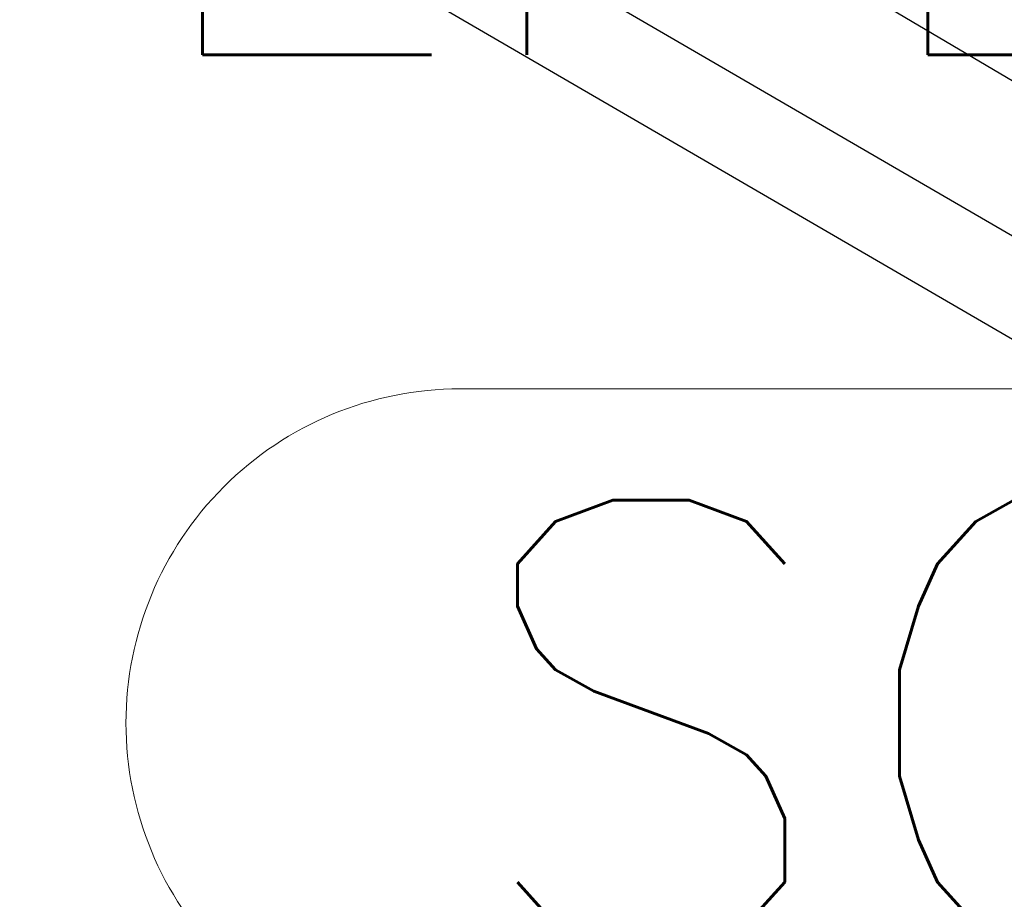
# Model space of a CAD drawing. Header units: millimetres. Extents: x -11575 to 52845, y -36266 to 23021.
# Tile 43 of 184: x 14296 to 14627, y 13272 to 13568. Entities that reach past the tile are written whole.
import ezdxf
from ezdxf.enums import TextEntityAlignment as Align

# ---------------------------------------------------------------- set-up
doc = ezdxf.new("R2010")
doc.units = ezdxf.units.MM
doc.header["$MEASUREMENT"] = 0
doc.layers.get('0').update_dxf_attribs({"lineweight": 5})
doc.layers.add('ELEC-SO-LVL-TAG', color=7, linetype='Continuous')
doc.layers.add('GREY SCALE', color=9, linetype='Continuous', true_color=0x808080)
doc.layers.add('GREYSCALE', color=9, linetype='Continuous', lineweight=0, true_color=0x808080)
doc.layers.add('M-MEP-ELLG-TEXT', color=7, linetype='Continuous', lineweight=20)
doc.styles.add('ROMANS-100', font='romans.shx')
doc.styles.get("Standard").update_dxf_attribs({"font": 'romans.shx'})

# ---------------------------------------------------------------- blocks, each defined once
blk = doc.blocks.new('FLOOR PLAN')
at = {"layer": 'GREYSCALE', "color": 0, "lineweight": -2}
for p, q in [((14392, 13688.18, -57105.36), (14935.54, 13366.63, -57105.36)), ((14942.57, 13313.28), (14353.42, 13655.88)), ((14953.45, 13272.17), (14312.32, 13645))]:
    blk.add_line(p, q, dxfattribs=at)
for radius, start, end in [(7752.88, 141.708854, 166.516628), (7602.52, 141.773276, 166.244763)]:
    blk.add_arc((21130.68, 10361.07), radius, start, end, dxfattribs=at)
at = {"layer": 'GREYSCALE', "color": 0, "lineweight": -2, "ltscale": 0.25}
for centre, radius, start, end in [((21162.38, 10254.78), 7836.99, 141.329977, 165.793479), ((21207.44, 10240.08), 7731.89, 141.956801, 165.483737)]:
    blk.add_arc(centre, radius, start, end, dxfattribs=at)
at = {"layer": 'GREYSCALE', "color": 0, "lineweight": -2}
blk.add_open_spline([(14605.58, 13630.22, -57105.4), (14622.21, 13619.18, -57105.4), (14639.02, 13608.39, -57105.4), (14664.51, 13592.56, -57105.4), (14673.05, 13587.34, -57105.4), (14690.23, 13577.03, -57105.4), (14698.87, 13571.93, -57105.4), (14724.86, 13556.86, -57105.4), (14742.31, 13547.09, -57105.4), (14777.46, 13528.11, -57105.4), (14795.17, 13518.9, -57105.4), (14812.99, 13509.97, -57105.4)], degree=3, knots=[0, 0, 0, 0, 0.25, 0.25, 0.375, 0.375, 0.5, 0.5, 0.75, 0.75, 1, 1, 1, 1], dxfattribs=at)
blk = doc.blocks.new('ELEC-SO-LVL-EQP-TAG')
at = {"color": 0}
blk.add_lwpolyline([(74.96, 72.46), (1074.96, 72.46, -0.414214), (1149.96, -2.54), (1149.96, -2.54, -0.414214), (1074.96, -77.54), (74.96, -77.54, -0.414214), (-0.04, -2.54), (-0.04, -2.54, -0.414214)], format="xyb", close=True, dxfattribs=at)
at = {"color": 0, "insert": (74.96, -2.54), "char_height": 100, "attachment_point": 4}
blk.add_mtext_dynamic_manual_height_columns('{\\Fromans|c0;SO LVL:}', width=1015.0686, gutter_width=1, heights=[0], dxfattribs=at)
at = {"color": 0, "style": 'ROMANS-100'}
for tag, p in [('SO-EQP', (-0.04, 197.46)), ('SO-LVL', (724.96, -2.54))]:
    blk.add_attdef(tag, text='', height=100, dxfattribs=at).set_placement(p, align=Align.MIDDLE_LEFT)

msp = doc.modelspace()

# ---------------------------------------------------------------- block references
at = {"layer": 'GREY SCALE'}
msp.add_blockref('FLOOR PLAN', (0, 0), dxfattribs=at)
at = {"layer": 'M-MEP-ELLG-TEXT'}
ref = msp.add_blockref('ELEC-SO-LVL-EQP-TAG', (14331.56, 13334.99), dxfattribs=dict(at, xscale=1.5, yscale=1.5, zscale=1.5))
ref.add_attrib('SO-EQP', 'LPDB/B7 (MK-03)', dxfattribs={"layer": 'ELEC-SO-LVL-TAG', "height": 150, "style": 'ROMANS-100'}).set_placement((14331.5, 13631.18), align=Align.MIDDLE_LEFT)

doc.saveas('drawing.dxf')
